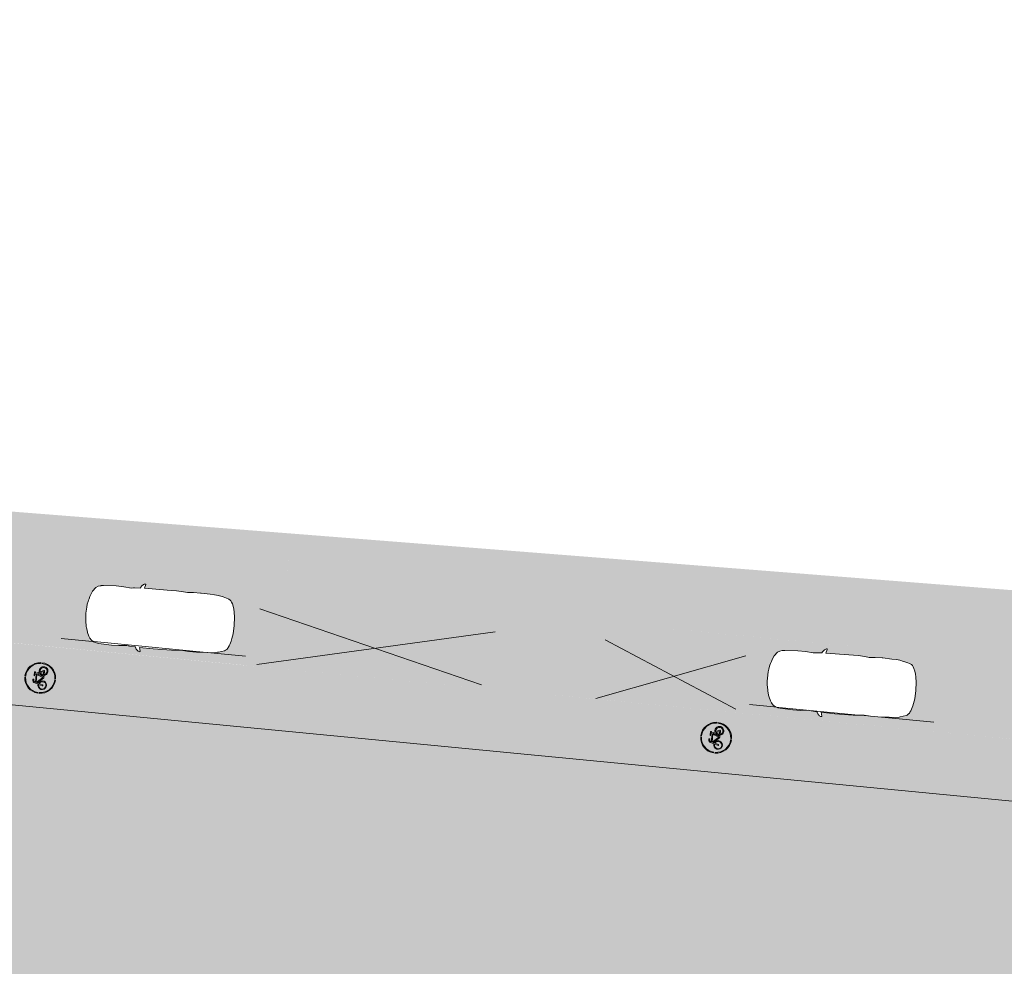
# Model space of a CAD drawing. Header units: metres. Extents: x -862 to 1262, y -354 to 644.
# Tile 24 of 256: x -549 to -517, y 422 to 453. Entities that reach past the tile are written whole.
import ezdxf

# ---------------------------------------------------------------- set-up
doc = ezdxf.new("R2010")
doc.units = ezdxf.units.M
doc.header["$LTSCALE"] = 0.5
doc.set_wipeout_variables(frame=1)
doc.layers.add('BPR_Verkehr_220520', color=7, linetype='Continuous')

# ---------------------------------------------------------------- blocks, each defined once
blk = doc.blocks.new('Fz_bmw_X5_2011_D-2')
at = {"color": 255, "linetype": 'Continuous', "lineweight": 5, "transparency": 33554687}
blk.add_wipeout([(2.186, -3.613), (2.164, -3.575), (2.126, -3.533), (2.095, -3.491), (2.069, -3.468), (2.043, -3.448), (2.016, -3.43), (1.989, -3.415), (1.962, -3.401), (1.934, -3.389), (1.918, -3.384), (1.895, -3.006), (1.888, -2.94), (1.866, -2.814), (1.92, -2.304), (1.925, -1.818), (1.882, -0.981), (1.865, -0.837), (1.859, -0.807), (1.807, -0.646), (1.72, -0.505), (1.466, -0.317), (1.229, -0.212), (1.098, -0.166), (0.947, -0.127), (0.848, -0.092), (0.776, -0.077), (0.588, -0.043), (0.395, -0.019), (0, 0), (-0.198, -0.005), (-0.395, -0.019), (-0.432, -0.023), (-0.587, -0.043), (-0.776, -0.077), (-0.848, -0.092), (-0.947, -0.127), (-1.098, -0.166), (-1.237, -0.213), (-1.466, -0.317), (-1.589, -0.386), (-1.72, -0.505), (-1.807, -0.646), (-1.864, -0.837), (-1.882, -0.981), (-1.925, -1.818), (-1.92, -2.304), (-1.866, -2.814), (-1.894, -3.006), (-1.915, -3.372), (-1.934, -3.389), (-1.989, -3.415), (-2.043, -3.448), (-2.069, -3.468), (-2.095, -3.491), (-2.119, -3.516), (-2.152, -3.561), (-2.175, -3.594), (-2.195, -3.643), (-2.197, -3.687), (-2.194, -3.704), (-2.177, -3.714), (-2.171, -3.713), (-1.927, -3.646), (-1.945, -4.544), (-1.937, -5.733), (-1.886, -6.457), (-1.915, -6.853), (-1.923, -7.351), (-1.884, -8.076), (-1.879, -8.345), (-1.812, -8.71), (-1.793, -8.789), (-1.682, -9.154), (-1.646, -9.225), (-1.585, -9.296), (-1.503, -9.358), (-1.449, -9.39), (-1.34, -9.442), (-1.242, -9.48), (-1.136, -9.514), (-1.021, -9.545), (-0.858, -9.571), (-0.542, -9.627), (0, -9.658), (0.543, -9.627), (0.859, -9.571), (0.871, -9.574), (0.876, -9.574), (0.888, -9.574), (0.894, -9.573), (0.901, -9.572), (1.022, -9.545), (1.05, -9.538), (1.242, -9.48), (1.399, -9.416), (1.503, -9.358), (1.585, -9.296), (1.646, -9.225), (1.666, -9.188), (1.682, -9.154), (1.7, -9.11), (1.738, -8.995), (1.794, -8.789), (1.813, -8.71), (1.864, -8.457), (1.879, -8.345), (1.884, -8.217), (1.894, -7.928), (1.923, -7.351), (1.924, -7.297), (1.915, -6.853), (1.886, -6.457), (1.918, -6.185), (1.938, -5.733), (1.934, -5.134), (1.925, -3.645), (2.171, -3.713), (2.196, -3.697), (2.198, -3.675), (2.197, -3.659)], dxfattribs=at)
at = {"color": 9, "linetype": 'Continuous', "lineweight": 5, "transparency": 33554687, "flags": 128}
blk.add_lwpolyline([(2.186, -3.613), (2.164, -3.575), (2.126, -3.533), (2.095, -3.491), (2.069, -3.468), (2.043, -3.448), (2.016, -3.43), (1.989, -3.415), (1.962, -3.401), (1.934, -3.389), (1.918, -3.384), (1.895, -3.006), (1.888, -2.94), (1.866, -2.814), (1.92, -2.304), (1.925, -1.818), (1.882, -0.981), (1.865, -0.837), (1.859, -0.807), (1.807, -0.646), (1.72, -0.505), (1.466, -0.317), (1.229, -0.212), (1.098, -0.166), (0.947, -0.127), (0.848, -0.092), (0.776, -0.077), (0.588, -0.043), (0.395, -0.019), (0, 0), (-0.198, -0.005), (-0.395, -0.019), (-0.432, -0.023), (-0.587, -0.043), (-0.776, -0.077), (-0.848, -0.092), (-0.947, -0.127), (-1.098, -0.166), (-1.237, -0.213), (-1.466, -0.317), (-1.589, -0.386), (-1.72, -0.505), (-1.807, -0.646), (-1.864, -0.837), (-1.882, -0.981), (-1.925, -1.818), (-1.92, -2.304), (-1.866, -2.814), (-1.894, -3.006), (-1.915, -3.372), (-1.934, -3.389), (-1.989, -3.415), (-2.043, -3.448), (-2.069, -3.468), (-2.095, -3.491), (-2.119, -3.516), (-2.152, -3.561), (-2.175, -3.594), (-2.195, -3.643), (-2.197, -3.687), (-2.194, -3.704), (-2.177, -3.714), (-2.171, -3.713), (-1.927, -3.646), (-1.945, -4.544), (-1.937, -5.733), (-1.886, -6.457), (-1.915, -6.853), (-1.923, -7.351), (-1.884, -8.076), (-1.879, -8.345), (-1.812, -8.71), (-1.793, -8.789), (-1.682, -9.154), (-1.646, -9.225), (-1.585, -9.296), (-1.503, -9.358), (-1.449, -9.39), (-1.34, -9.442), (-1.242, -9.48), (-1.136, -9.514), (-1.021, -9.545), (-0.858, -9.571), (-0.542, -9.627), (0, -9.658), (0.543, -9.627), (0.859, -9.571), (0.871, -9.574), (0.876, -9.574), (0.888, -9.574), (0.894, -9.573), (0.901, -9.572), (1.022, -9.545), (1.05, -9.538), (1.242, -9.48), (1.399, -9.416), (1.503, -9.358), (1.585, -9.296), (1.646, -9.225), (1.666, -9.188), (1.682, -9.154), (1.7, -9.11), (1.738, -8.995), (1.794, -8.789), (1.813, -8.71), (1.864, -8.457), (1.879, -8.345), (1.884, -8.217), (1.894, -7.928), (1.923, -7.351), (1.924, -7.297), (1.915, -6.853), (1.886, -6.457), (1.918, -6.185), (1.938, -5.733), (1.934, -5.134), (1.925, -3.645), (2.171, -3.713), (2.196, -3.697), (2.198, -3.675), (2.197, -3.659)], close=True, dxfattribs=at)
at = {"color": 255, "linetype": 'Continuous', "lineweight": 5, "transparency": 33554687}
blk.add_wipeout([(-0.542, -9.627), (0, -9.658), (0.543, -9.627), (0.859, -9.571), (0.871, -9.574), (0.876, -9.574), (0.888, -9.574), (0.894, -9.573), (0.901, -9.572), (1.022, -9.545), (1.05, -9.538), (1.242, -9.48), (1.399, -9.416), (1.503, -9.358), (1.585, -9.296), (1.646, -9.225), (1.666, -9.188), (1.682, -9.154), (1.7, -9.11), (1.738, -8.995), (1.794, -8.789), (1.813, -8.71), (1.864, -8.457), (1.879, -8.345), (1.884, -8.217), (1.894, -7.928), (1.923, -7.351), (1.924, -7.297), (1.915, -6.853), (1.886, -6.457), (1.918, -6.185), (1.938, -5.733), (1.934, -5.134), (1.925, -3.645), (2.171, -3.713), (2.196, -3.697), (2.198, -3.675), (2.197, -3.659), (2.186, -3.613), (2.164, -3.575), (2.126, -3.533), (2.095, -3.491), (2.069, -3.468), (2.043, -3.448), (2.016, -3.43), (1.989, -3.415), (1.962, -3.401), (1.934, -3.389), (1.918, -3.384), (1.895, -3.006), (1.888, -2.94), (1.866, -2.814), (1.92, -2.304), (1.925, -1.818), (1.882, -0.981), (1.865, -0.837), (1.859, -0.807), (1.807, -0.646), (1.72, -0.505), (1.466, -0.317), (1.229, -0.212), (1.098, -0.166), (0.947, -0.127), (0.848, -0.092), (0.776, -0.077), (0.588, -0.043), (0.395, -0.019), (0, 0), (-0.198, -0.005), (-0.395, -0.019), (-0.432, -0.023), (-0.587, -0.043), (-0.776, -0.077), (-0.848, -0.092), (-0.947, -0.127), (-1.098, -0.166), (-1.237, -0.213), (-1.466, -0.317), (-1.589, -0.386), (-1.72, -0.505), (-1.807, -0.646), (-1.864, -0.837), (-1.882, -0.981), (-1.925, -1.818), (-1.92, -2.304), (-1.866, -2.814), (-1.894, -3.006), (-1.915, -3.372), (-1.934, -3.389), (-1.989, -3.415), (-2.043, -3.448), (-2.069, -3.468), (-2.095, -3.491), (-2.119, -3.516), (-2.152, -3.561), (-2.175, -3.594), (-2.195, -3.643), (-2.197, -3.687), (-2.194, -3.704), (-2.177, -3.714), (-2.171, -3.713), (-1.927, -3.646), (-1.945, -4.544), (-1.937, -5.733), (-1.886, -6.457), (-1.915, -6.853), (-1.923, -7.351), (-1.884, -8.076), (-1.879, -8.345), (-1.812, -8.71), (-1.793, -8.789), (-1.682, -9.154), (-1.646, -9.225), (-1.585, -9.296), (-1.503, -9.358), (-1.449, -9.39), (-1.34, -9.442), (-1.242, -9.48), (-1.136, -9.514), (-1.021, -9.545), (-0.858, -9.571)], dxfattribs=at)
at = {"color": 9, "linetype": 'Continuous', "lineweight": 5, "transparency": 33554687, "flags": 128}
blk.add_lwpolyline([(-0.542, -9.627), (0, -9.658), (0.543, -9.627), (0.859, -9.571), (0.871, -9.574), (0.876, -9.574), (0.888, -9.574), (0.894, -9.573), (0.901, -9.572), (1.022, -9.545), (1.05, -9.538), (1.242, -9.48), (1.399, -9.416), (1.503, -9.358), (1.585, -9.296), (1.646, -9.225), (1.666, -9.188), (1.682, -9.154), (1.7, -9.11), (1.738, -8.995), (1.794, -8.789), (1.813, -8.71), (1.864, -8.457), (1.879, -8.345), (1.884, -8.217), (1.894, -7.928), (1.923, -7.351), (1.924, -7.297), (1.915, -6.853), (1.886, -6.457), (1.918, -6.185), (1.938, -5.733), (1.934, -5.134), (1.925, -3.645), (2.171, -3.713), (2.196, -3.697), (2.198, -3.675), (2.197, -3.659), (2.186, -3.613), (2.164, -3.575), (2.126, -3.533), (2.095, -3.491), (2.069, -3.468), (2.043, -3.448), (2.016, -3.43), (1.989, -3.415), (1.962, -3.401), (1.934, -3.389), (1.918, -3.384), (1.895, -3.006), (1.888, -2.94), (1.866, -2.814), (1.92, -2.304), (1.925, -1.818), (1.882, -0.981), (1.865, -0.837), (1.859, -0.807), (1.807, -0.646), (1.72, -0.505), (1.466, -0.317), (1.229, -0.212), (1.098, -0.166), (0.947, -0.127), (0.848, -0.092), (0.776, -0.077), (0.588, -0.043), (0.395, -0.019), (0, 0), (-0.198, -0.005), (-0.395, -0.019), (-0.432, -0.023), (-0.587, -0.043), (-0.776, -0.077), (-0.848, -0.092), (-0.947, -0.127), (-1.098, -0.166), (-1.237, -0.213), (-1.466, -0.317), (-1.589, -0.386), (-1.72, -0.505), (-1.807, -0.646), (-1.864, -0.837), (-1.882, -0.981), (-1.925, -1.818), (-1.92, -2.304), (-1.866, -2.814), (-1.894, -3.006), (-1.915, -3.372), (-1.934, -3.389), (-1.989, -3.415), (-2.043, -3.448), (-2.069, -3.468), (-2.095, -3.491), (-2.119, -3.516), (-2.152, -3.561), (-2.175, -3.594), (-2.195, -3.643), (-2.197, -3.687), (-2.194, -3.704), (-2.177, -3.714), (-2.171, -3.713), (-1.927, -3.646), (-1.945, -4.544), (-1.937, -5.733), (-1.886, -6.457), (-1.915, -6.853), (-1.923, -7.351), (-1.884, -8.076), (-1.879, -8.345), (-1.812, -8.71), (-1.793, -8.789), (-1.682, -9.154), (-1.646, -9.225), (-1.585, -9.296), (-1.503, -9.358), (-1.449, -9.39), (-1.34, -9.442), (-1.242, -9.48), (-1.136, -9.514), (-1.021, -9.545), (-0.858, -9.571), (-0.542, -9.627)], close=True, dxfattribs=at)
blk = doc.blocks.new('Piktogramm Rad-2')
at = {"color": 255, "linetype": 'Continuous', "lineweight": 9, "transparency": 33554687}
for p, q in [((-0.021, 0.5), (-0.021, 0.475)), ((0.021, 0.5), (0.021, 0.475)), ((-0.474, 0.035), (-0.499, 0.035)), ((-0.244, -0.083), (-0.211, 0.027)), ((-0.183, 0.018), (-0.217, -0.091)), ((-0.161, 0.19), (-0.202, 0.054)), ((-0.175, 0.046), (-0.163, 0.083)), ((-0.163, 0.083), (0.008, -0.106)), ((0.102, 0.116), (-0.153, 0.115)), ((-0.153, 0.115), (0.028, -0.085)), ((-0.145, 0.144), (-0.133, 0.181)), ((0.113, 0.144), (-0.145, 0.144)), ((-0.058, 0.231), (-0.106, 0.231)), ((-0.106, 0.202), (-0.058, 0.202)), ((-0.058, 0.202), (-0.058, 0.231)), ((0.028, -0.085), (0.102, 0.116)), ((0.13, 0.106), (0.058, -0.086)), ((0.063, 0.188), (0.124, 0.173)), ((0.187, 0.202), (0.064, 0.202)), ((0.124, 0.173), (0.113, 0.144)), ((0.16, 0.039), (0.13, 0.106)), ((0.144, 0.145), (0.155, 0.173)), ((0.186, 0.051), (0.144, 0.145)), ((0.155, 0.173), (0.187, 0.173)), ((0.216, -0.086), (0.171, 0.013)), ((0.187, 0.173), (0.187, 0.202)), ((0.198, 0.024), (0.251, -0.095)), ((0.499, 0.035), (0.474, 0.035)), ((-0.475, -0.008), (-0.5, -0.008)), ((0.029, -0.115), (0.09, -0.115)), ((0.058, -0.086), (0.087, -0.086)), ((0.116, -0.086), (0.216, -0.086)), ((0.238, -0.115), (0.119, -0.115)), ((0.5, -0.008), (0.475, -0.008)), ((-0.021, -0.475), (-0.021, -0.5)), ((0.021, -0.475), (0.021, -0.5))]:
    blk.add_line(p, q, dxfattribs=at)
at = {"color": 255, "linetype": 'Continuous', "lineweight": 9, "transparency": 33554687, "flags": 128}
for points in [[(-0.021, 0.5, 0.381791), (-0.499, 0.035)], [(-0.021, 0.475, 0.380102), (-0.474, 0.035)], [(0.499, 0.035, 0.381791), (0.021, 0.5)], [(0.474, 0.035, 0.380102), (0.021, 0.475)], [(-0.202, 0.054, 19.949786), (-0.175, 0.046)], [(-0.211, 0.027, 15.937117), (-0.183, 0.018)], [(-0.106, 0.231, 0.328778), (-0.161, 0.19)], [(-0.106, 0.202, 0.328778), (-0.133, 0.181)], [(0.064, 0.202, 0.888811), (0.063, 0.188)], [(0.16, 0.039, 0.270132), (0.087, -0.086)], [(0.09, -0.115, 2.622797), (0.186, 0.051)], [(0.171, 0.013, 0.263725), (0.116, -0.086)], [(0.119, -0.115, 2.47711), (0.198, 0.024)], [(-0.5, -0.008, 0.397016), (-0.021, -0.5)], [(-0.475, -0.008, 0.396116), (-0.021, -0.475)], [(-0.244, -0.083, 1), (-0.217, -0.091)], [(0.008, -0.106, 0.212418), (0.029, -0.115)], [(0.021, -0.475, 0.396116), (0.475, -0.008)], [(0.021, -0.5, 0.397016), (0.5, -0.008)], [(0.238, -0.115, 0.543375), (0.251, -0.095)]]:
    blk.add_lwpolyline(points, format="xyb", dxfattribs=at)
blk = doc.blocks.new('PIKTO_RD+-2')
at = {"color": 3, "true_color": 0x00ff00, "transparency": 33554687}
blk.add_blockref('Piktogramm Rad-2', (0, 0), dxfattribs=at)

msp = doc.modelspace()

# ---------------------------------------------------------------- hatches: boundary and pattern name
at = {"layer": 'BPR_Verkehr_220520', "linetype": 'Continuous', "lineweight": 0, "true_color": 0xe4e6e5, "transparency": 33554687}
h = msp.add_hatch(color=254, dxfattribs=at)
h.paths.add_polyline_path([(-698.924, 452.621), (-699.733, 450.901), (-683.88, 406.328), (-682.087, 406.971), (-682.201, 407.314), (-682.307, 407.632), (-682.675, 409.044), (-682.896, 410.486), (-682.968, 411.943), (-682.89, 413.4), (-682.662, 414.841), (-682.288, 416.251), (-681.77, 417.615), (-681.116, 418.919), (-680.287, 420.158), (-679.851, 420.724), (-679.313, 421.376), (-678.091, 422.797), (-676.693, 424.337), (-676.311, 424.738), (-675.634, 425.425), (-674.933, 426.088), (-674.208, 426.725), (-673.462, 427.336), (-672.694, 427.92), (-671.905, 428.476), (-671.097, 429.003), (-670.271, 429.501), (-669.647, 429.848), (-669.011, 430.172), (-668.363, 430.473), (-667.705, 430.751), (-667.038, 431.006), (-666.362, 431.236), (-665.679, 431.442), (-664.988, 431.623), (-664.554, 431.724), (-664.117, 431.815), (-663.679, 431.897), (-663.239, 431.968), (-662.797, 432.03), (-662.355, 432.082), (-661.911, 432.124), (-661.466, 432.156), (-661.38, 432.161), (-661.293, 432.165), (-661.207, 432.17), (-661.12, 432.174), (-661.033, 432.177), (-660.947, 432.18), (-660.86, 432.183), (-660.773, 432.186), (-659.304, 432.213), (-657.834, 432.219), (-656.364, 432.204), (-654.894, 432.167), (-653.426, 432.108), (-651.958, 432.027), (-650.491, 431.926), (-649.027, 431.802), (-648.632, 431.765), (-648.238, 431.727), (-647.844, 431.687), (-647.45, 431.645), (-647.056, 431.602), (-646.663, 431.557), (-646.269, 431.511), (-645.876, 431.463), (-608.262, 426.807), (-607.151, 426.671), (-606.04, 426.536), (-604.929, 426.402), (-603.818, 426.27), (-602.706, 426.139), (-601.595, 426.01), (-600.483, 425.883), (-599.371, 425.757), (-598.594, 425.67), (-597.818, 425.584), (-597.041, 425.498), (-596.265, 425.413), (-595.488, 425.329), (-594.711, 425.246), (-593.934, 425.164), (-593.157, 425.082), (-592.851, 425.05), (-592.544, 425.018), (-592.238, 424.986), (-591.931, 424.954), (-591.625, 424.923), (-591.318, 424.891), (-591.011, 424.86), (-590.705, 424.829), (-590.099, 424.767), (-589.494, 424.707), (-588.888, 424.646), (-588.282, 424.586), (-587.676, 424.527), (-587.07, 424.468), (-586.465, 424.409), (-585.859, 424.351), (-585.782, 424.344), (-585.706, 424.336), (-585.63, 424.329), (-585.554, 424.322), (-585.478, 424.315), (-585.401, 424.307), (-585.325, 424.3), (-585.249, 424.293), (-561.438, 422.035), (-560.938, 421.988), (-559.51, 421.853), (-559.249, 421.828), (-558.987, 421.803), (-558.725, 421.779), (-558.463, 421.755), (-558.201, 421.73), (-557.939, 421.707), (-557.676, 421.683), (-557.414, 421.659), (-556.294, 421.487), (-555.204, 421.176), (-554.161, 420.73), (-553.183, 420.156), (-552.285, 419.464), (-551.481, 418.664), (-550.784, 417.77), (-550.205, 416.795), (-550.013, 416.397), (-549.842, 415.99), (-549.69, 415.575), (-549.559, 415.154), (-549.449, 414.726), (-549.36, 414.293), (-549.292, 413.857), (-549.246, 413.417), (-549.243, 413.38), (-549.24, 413.343), (-549.238, 413.306), (-549.235, 413.269), (-549.233, 413.232), (-549.231, 413.195), (-549.229, 413.158), (-549.227, 413.121), (-549.226, 413.1), (-549.225, 413.078), (-549.224, 413.056), (-549.223, 413.035), (-549.222, 413.013), (-549.222, 412.991), (-549.221, 412.97), (-549.22, 412.948), (-549.606, 407.232), (-544.169, 406.821), (-543.933, 409.949), (-543.853, 411), (-543.53, 412.875), (-542.857, 414.656), (-541.859, 416.276), (-540.572, 417.678), (-539.042, 418.811), (-537.326, 419.634), (-535.485, 420.117), (-533.586, 420.242), (-533.361, 420.235), (-533.136, 420.229), (-532.911, 420.222), (-532.685, 420.216), (-532.46, 420.21), (-532.235, 420.204), (-532.01, 420.198), (-531.785, 420.192), (-531.732, 420.191), (-531.679, 420.189), (-531.626, 420.186), (-531.573, 420.183), (-531.52, 420.18), (-531.467, 420.176), (-531.414, 420.172), (-531.361, 420.167), (-471.89, 414.447), (-471.817, 414.434), (-471.746, 414.411), (-471.68, 414.378), (-471.62, 414.335), (-471.566, 414.284), (-471.521, 414.225), (-471.485, 414.161), (-471.458, 414.092), (-470.95, 412.347), (-467.074, 411.974), (-456.585, 410.965), (-455.448, 410.773), (-454.351, 410.418), (-453.316, 409.91), (-452.365, 409.259), (-451.518, 408.477), (-450.791, 407.582), (-450.201, 406.592), (-449.759, 405.527), (-449.747, 405.488), (-449.734, 405.45), (-449.722, 405.412), (-449.71, 405.373), (-449.698, 405.335), (-449.686, 405.296), (-449.675, 405.257), (-449.664, 405.219), (-449.648, 405.165), (-449.634, 405.111), (-449.619, 405.058), (-449.605, 405.004), (-449.591, 404.95), (-449.578, 404.896), (-449.565, 404.842), (-449.552, 404.788), (-448.392, 399.721), (-441.922, 399.5), (-441.911, 399.603), (-441.9, 399.705), (-441.888, 399.807), (-441.874, 399.908), (-441.86, 400.01), (-441.844, 400.112), (-441.828, 400.213), (-441.81, 400.314), (-441.803, 400.351), (-441.797, 400.388), (-441.79, 400.425), (-441.782, 400.462), (-441.775, 400.5), (-441.768, 400.537), (-441.76, 400.574), (-441.752, 400.611), (-441.611, 401.194), (-441.435, 401.768), (-441.225, 402.33), (-440.982, 402.879), (-440.706, 403.412), (-440.399, 403.928), (-440.061, 404.424), (-439.694, 404.899), (-439.67, 404.928), (-439.646, 404.957), (-439.622, 404.986), (-439.598, 405.014), (-439.574, 405.043), (-439.549, 405.071), (-439.525, 405.1), (-439.5, 405.128), (-438.917, 405.741), (-438.285, 406.303), (-437.608, 406.809), (-436.89, 407.256), (-436.137, 407.641), (-435.354, 407.96), (-434.547, 408.213), (-433.721, 408.396), (-433.684, 408.403), (-433.647, 408.409), (-433.61, 408.416), (-433.573, 408.422), (-433.535, 408.428), (-433.498, 408.434), (-433.461, 408.439), (-433.424, 408.445), (-433.214, 408.473), (-433.004, 408.498), (-432.793, 408.517), (-432.582, 408.533), (-432.37, 408.543), (-432.159, 408.55), (-431.947, 408.552), (-431.735, 408.549), (-431.66, 408.547), (-431.584, 408.544), (-431.509, 408.541), (-431.433, 408.537), (-431.358, 408.533), (-431.283, 408.528), (-431.207, 408.523), (-431.132, 408.517), (-431.115, 408.515), (-431.098, 408.514), (-431.082, 408.512), (-431.065, 408.511), (-431.048, 408.509), (-431.032, 408.508), (-431.015, 408.506), (-430.998, 408.505), (-429.811, 408.391), (-429.181, 408.333), (-428.55, 408.276), (-427.92, 408.221), (-427.289, 408.167), (-426.658, 408.114), (-426.028, 408.062), (-425.397, 408.012), (-424.766, 407.963), (-424.167, 407.567), (-422.344, 407.437), (-420.521, 407.318), (-418.697, 407.21), (-416.873, 407.113), (-415.048, 407.027), (-413.222, 406.953), (-411.396, 406.889), (-409.57, 406.836), (-408.759, 406.811), (-407.948, 406.78), (-407.137, 406.742), (-406.326, 406.696), (-405.516, 406.644), (-404.707, 406.584), (-403.898, 406.518), (-403.09, 406.445), (-337.083, 400.178), (-336.698, 400.154), (-336.312, 400.155), (-335.927, 400.18), (-335.545, 400.23), (-335.166, 400.305), (-334.793, 400.404), (-334.428, 400.527), (-334.07, 400.672), (-333.832, 400.773), (-333.589, 400.863), (-333.342, 400.942), (-333.093, 401.011), (-332.84, 401.069), (-332.586, 401.116), (-332.329, 401.152), (-332.072, 401.177), (-331.945, 401.185), (-331.818, 401.19), (-331.691, 401.193), (-331.564, 401.193), (-331.437, 401.191), (-331.311, 401.185), (-331.184, 401.177), (-331.057, 401.167), (-316.615, 399.796), (-316.105, 399.734), (-315.599, 399.646), (-315.098, 399.533), (-314.604, 399.393), (-314.117, 399.229), (-313.64, 399.04), (-313.173, 398.827), (-312.717, 398.589), (-312.444, 398.428), (-312.179, 398.253), (-311.924, 398.064), (-311.679, 397.862), (-311.445, 397.647), (-311.223, 397.42), (-311.014, 397.181), (-310.817, 396.932), (-303.48, 401.885), (-303.693, 402.23), (-303.88, 402.59), (-304.04, 402.963), (-304.172, 403.346), (-304.275, 403.738), (-304.349, 404.136), (-304.394, 404.539), (-304.409, 404.945), (-304.388, 405.425), (-304.325, 405.902), (-304.221, 406.371), (-304.076, 406.829), (-303.892, 407.273), (-303.669, 407.7), (-303.41, 408.105), (-303.117, 408.486), (-308.466, 415.175), (-308.501, 415.143), (-308.535, 415.11), (-308.569, 415.077), (-308.604, 415.045), (-308.638, 415.012), (-308.672, 414.979), (-308.706, 414.946), (-308.74, 414.912), (-309.561, 414.157), (-310.433, 413.46), (-311.352, 412.827), (-312.312, 412.258), (-313.31, 411.758), (-314.34, 411.329), (-315.398, 410.973), (-316.478, 410.691), (-316.516, 410.682), (-316.555, 410.674), (-316.593, 410.666), (-316.632, 410.657), (-316.67, 410.649), (-316.709, 410.641), (-316.747, 410.633), (-316.786, 410.625), (-317.06, 410.572), (-317.335, 410.523), (-317.611, 410.48), (-317.888, 410.441), (-318.165, 410.407), (-318.443, 410.378), (-318.722, 410.353), (-319, 410.334), (-319.041, 410.331), (-319.082, 410.329), (-319.123, 410.326), (-319.163, 410.324), (-319.204, 410.322), (-319.245, 410.319), (-319.286, 410.317), (-319.326, 410.314), (-319.402, 410.31), (-319.478, 410.305), (-319.554, 410.301), (-319.629, 410.296), (-319.705, 410.292), (-319.781, 410.287), (-319.857, 410.283), (-319.932, 410.278), (-320.046, 410.271), (-320.16, 410.265), (-320.273, 410.258), (-320.387, 410.252), (-320.501, 410.245), (-320.614, 410.239), (-320.728, 410.232), (-320.841, 410.226), (-320.887, 410.223), (-320.932, 410.221), (-320.977, 410.218), (-321.022, 410.216), (-321.067, 410.213), (-321.112, 410.211), (-321.157, 410.208), (-321.202, 410.206), (-321.258, 410.203), (-321.314, 410.202), (-321.37, 410.201), (-321.427, 410.202), (-321.483, 410.203), (-321.539, 410.206), (-321.595, 410.21), (-321.651, 410.215), (-331.791, 411.177), (-334.28, 411.413), (-335.672, 411.546), (-341.325, 412.082), (-352.458, 413.139), (-354.947, 413.376), (-366.455, 414.468), (-368.944, 414.705), (-386.903, 416.41), (-389.392, 416.646), (-401.179, 417.765), (-403.668, 418.001), (-419.912, 419.544), (-420.084, 419.56), (-420.255, 419.576), (-420.427, 419.593), (-420.599, 419.61), (-420.771, 419.627), (-420.942, 419.644), (-421.114, 419.661), (-421.286, 419.678), (-421.534, 419.703), (-421.783, 419.728), (-422.032, 419.754), (-422.28, 419.78), (-422.529, 419.806), (-422.778, 419.832), (-423.026, 419.859), (-423.275, 419.886), (-423.275, 419.882), (-423.336, 419.894), (-423.398, 419.906), (-423.459, 419.917), (-423.52, 419.928), (-423.582, 419.94), (-423.643, 419.951), (-423.704, 419.963), (-423.766, 419.974), (-423.772, 419.941), (-425.17, 420.198), (-426.572, 420.435), (-427.977, 420.654), (-429.385, 420.852), (-430.796, 421.031), (-432.209, 421.191), (-433.624, 421.331), (-435.041, 421.451), (-440.168, 421.944), (-441.146, 422.1), (-442.098, 422.375), (-443.009, 422.766), (-443.864, 423.267), (-444.651, 423.87), (-445.357, 424.565), (-445.971, 425.342), (-446.485, 426.189), (-446.672, 426.54), (-446.84, 426.899), (-446.99, 427.265), (-447.123, 427.639), (-447.236, 428.019), (-447.331, 428.404), (-447.406, 428.793), (-447.462, 429.186), (-448.145, 435.012), (-448.391, 436.882), (-453.599, 437.631), (-453.577, 437.552), (-453.555, 437.473), (-453.535, 437.395), (-453.514, 437.316), (-453.495, 437.237), (-453.476, 437.157), (-453.457, 437.078), (-453.44, 436.998), (-453.213, 435.118), (-453.346, 433.228), (-453.832, 431.397), (-454.655, 429.691), (-455.784, 428.171), (-457.18, 426.891), (-458.793, 425.897), (-460.564, 425.225), (-460.988, 425.093), (-461.415, 424.973), (-461.846, 424.865), (-462.279, 424.769), (-462.715, 424.686), (-463.153, 424.615), (-463.593, 424.556), (-464.034, 424.51), (-464.281, 424.484), (-464.527, 424.462), (-464.774, 424.446), (-465.021, 424.436), (-465.269, 424.43), (-465.516, 424.429), (-465.764, 424.434), (-466.011, 424.443), (-466.082, 424.447), (-466.152, 424.451), (-466.223, 424.455), (-466.293, 424.46), (-466.364, 424.465), (-466.434, 424.471), (-466.505, 424.477), (-466.575, 424.484), (-593.85, 436.726), (-594.096, 436.759), (-594.338, 436.813), (-594.574, 436.887), (-594.804, 436.98), (-595.025, 437.092), (-595.236, 437.222), (-595.436, 437.368), (-595.623, 437.531), (-596.088, 438.003), (-596.517, 438.509), (-596.907, 439.045), (-597.257, 439.608), (-597.564, 440.195), (-597.828, 440.803), (-598.046, 441.429), (-598.217, 442.07), (-598.226, 442.108), (-598.234, 442.147), (-598.243, 442.185), (-598.251, 442.224), (-598.259, 442.263), (-598.267, 442.302), (-598.275, 442.34), (-598.282, 442.379), (-598.311, 442.541), (-598.338, 442.703), (-598.361, 442.865), (-598.382, 443.028), (-598.4, 443.191), (-598.414, 443.354), (-598.426, 443.518), (-598.434, 443.681), (-598.447, 444.024), (-598.456, 444.367), (-598.46, 444.709), (-598.459, 445.052), (-598.455, 445.395), (-598.446, 445.738), (-598.432, 446.08), (-598.415, 446.422), (-598.412, 446.46), (-598.41, 446.497), (-598.408, 446.535), (-598.406, 446.572), (-598.403, 446.61), (-598.401, 446.647), (-598.398, 446.685), (-598.396, 446.722), (-598.393, 446.757), (-598.391, 446.792), (-598.388, 446.827), (-598.386, 446.861), (-598.383, 446.896), (-598.38, 446.931), (-598.378, 446.966), (-598.375, 447.001), (-597.98, 451.961), (-603.946, 452.361), (-604.239, 448.981), (-604.374, 447.425), (-604.44, 446.67), (-604.487, 446.225), (-604.55, 445.782), (-604.63, 445.341), (-604.727, 444.904), (-604.839, 444.471), (-604.968, 444.042), (-605.113, 443.619), (-605.273, 443.201), (-605.288, 443.164), (-605.302, 443.128), (-605.317, 443.092), (-605.332, 443.056), (-605.348, 443.02), (-605.363, 442.984), (-605.378, 442.949), (-605.394, 442.913), (-605.446, 442.794), (-605.5, 442.676), (-605.555, 442.559), (-605.611, 442.442), (-605.669, 442.325), (-605.728, 442.21), (-605.788, 442.095), (-605.849, 441.98), (-605.888, 441.909), (-605.927, 441.839), (-605.967, 441.768), (-606.007, 441.698), (-606.048, 441.628), (-606.089, 441.558), (-606.131, 441.489), (-606.173, 441.42), (-606.673, 440.725), (-607.266, 440.107), (-607.941, 439.581), (-608.684, 439.156), (-609.48, 438.841), (-610.313, 438.642), (-611.166, 438.564), (-612.021, 438.608), (-619.751, 439.565), (-620.346, 439.639), (-620.561, 437.902), (-622.549, 438.148), (-623.262, 438.236), (-623.623, 438.284), (-623.983, 438.339), (-624.342, 438.4), (-624.699, 438.468), (-625.056, 438.542), (-625.411, 438.622), (-625.764, 438.709), (-626.116, 438.803), (-626.327, 438.861), (-626.538, 438.92), (-626.749, 438.978), (-626.96, 439.037), (-627.17, 439.097), (-627.381, 439.156), (-627.592, 439.216), (-627.802, 439.276), (-630.49, 440.022), (-633.19, 440.725), (-635.9, 441.386), (-638.62, 442.005), (-641.349, 442.581), (-644.087, 443.115), (-646.834, 443.606), (-649.587, 444.053), (-651.624, 444.366), (-653.662, 444.675), (-655.701, 444.979), (-657.74, 445.28), (-659.78, 445.576), (-661.821, 445.868), (-663.862, 446.155), (-665.904, 446.439), (-668.431, 446.771), (-670.962, 447.071), (-673.497, 447.338), (-676.035, 447.574), (-678.575, 447.776), (-681.118, 447.947), (-683.664, 448.085), (-686.21, 448.19), (-686.674, 448.207), (-686.674, 448.207), (-687.566, 448.253), (-688.456, 448.331), (-689.343, 448.438), (-690.226, 448.577), (-691.103, 448.745), (-691.974, 448.943), (-692.838, 449.172), (-693.693, 449.43), (-694.422, 449.687), (-695.134, 449.988), (-695.828, 450.33), (-696.499, 450.713), (-697.147, 451.135), (-697.769, 451.595), (-698.362, 452.091)])
h.paths.add_polyline_path([(-314.453, 406.888), (-314.246, 406.879), (-314.045, 406.829), (-313.859, 406.738), (-313.695, 406.61), (-313.561, 406.451), (-313.463, 406.268), (-313.405, 406.069), (-313.389, 405.862), (-313.431, 404.332), (-313.458, 404.129), (-313.525, 403.936), (-313.63, 403.761), (-313.768, 403.611), (-313.934, 403.492), (-314.121, 403.409), (-314.321, 403.366), (-314.525, 403.364), (-327.206, 404.568), (-327.343, 404.594), (-327.473, 404.645), (-327.591, 404.719), (-327.694, 404.814), (-327.777, 404.926), (-327.838, 405.052), (-327.874, 405.187), (-327.885, 405.326), (-327.87, 405.465), (-327.83, 405.598), (-327.765, 405.722), (-327.679, 405.832), (-327.573, 405.923), (-327.453, 405.994), (-327.322, 406.041), (-327.184, 406.063)])
h.paths.add_polyline_path([(-435.598, 416.194), (-435.268, 416.189), (-434.939, 416.167), (-433.249, 416.004), (-432.271, 415.905), (-431.295, 415.797), (-430.319, 415.679), (-429.345, 415.551), (-428.372, 415.414), (-427.4, 415.267), (-426.43, 415.111), (-425.461, 414.945), (-425.162, 414.892), (-424.997, 414.862), (-424.832, 414.829), (-424.667, 414.794), (-424.503, 414.757), (-424.339, 414.717), (-424.176, 414.675), (-424.013, 414.631), (-423.851, 414.584), (-423.723, 414.533), (-423.606, 414.46), (-423.505, 414.366), (-423.423, 414.255), (-423.362, 414.131), (-423.325, 413.997), (-423.314, 413.86), (-423.327, 413.722), (-423.366, 413.59), (-423.428, 413.467), (-423.512, 413.357), (-423.615, 413.264), (-423.732, 413.192), (-423.861, 413.143), (-423.997, 413.118), (-424.135, 413.118), (-437.356, 414.39), (-437.48, 414.413), (-437.599, 414.456), (-437.709, 414.519), (-437.807, 414.599), (-437.89, 414.694), (-437.956, 414.802), (-438.002, 414.92), (-438.028, 415.044), (-438.033, 415.17), (-438.017, 415.296), (-437.98, 415.417), (-437.923, 415.529), (-437.848, 415.631), (-437.757, 415.719), (-437.652, 415.79), (-437.537, 415.843), (-437.224, 415.945), (-436.905, 416.031), (-436.582, 416.098), (-436.256, 416.148), (-435.927, 416.18)])
h.paths.add_polyline_path([(-556.929, 427.9), (-459.877, 418.565), (-459.746, 418.541), (-459.622, 418.494), (-459.508, 418.425), (-459.407, 418.338), (-459.324, 418.234), (-459.261, 418.117), (-459.219, 417.991), (-459.2, 417.859), (-459.204, 417.726), (-459.233, 417.596), (-459.283, 417.473), (-459.355, 417.361), (-459.445, 417.263), (-459.551, 417.183), (-459.67, 417.123), (-459.797, 417.084), (-460.238, 417.002), (-460.682, 416.936), (-461.129, 416.887), (-461.576, 416.854), (-462.025, 416.839), (-462.474, 416.84), (-462.922, 416.858), (-463.37, 416.892), (-557.117, 425.909), (-557.31, 425.947), (-557.491, 426.021), (-557.655, 426.129), (-557.794, 426.267), (-557.903, 426.43), (-557.979, 426.611), (-558.018, 426.803), (-558.019, 426.999), (-557.981, 427.191), (-557.907, 427.373), (-557.798, 427.536), (-557.66, 427.675), (-557.498, 427.785), (-557.317, 427.86), (-557.125, 427.899)])
h.paths.add_polyline_path([(-690.831, 434.818), (-689.218, 434.782), (-687.605, 434.736), (-685.992, 434.681), (-684.38, 434.616), (-682.768, 434.541), (-681.156, 434.456), (-679.545, 434.362), (-677.935, 434.258), (-677.53, 434.173), (-677.163, 433.981), (-676.863, 433.695), (-676.652, 433.339), (-676.547, 432.939), (-676.555, 432.525), (-676.676, 432.129), (-676.901, 431.781), (-686.606, 420.539), (-686.751, 420.409), (-686.924, 420.321), (-687.115, 420.281), (-687.309, 420.291), (-687.494, 420.351), (-687.657, 420.456), (-687.789, 420.599), (-687.878, 420.772), (-692.269, 432.805), (-692.351, 433.158), (-692.346, 433.521), (-692.254, 433.872), (-692.081, 434.19), (-691.836, 434.458), (-691.533, 434.659), (-691.192, 434.782)])
at = {"layer": 'BPR_Verkehr_220520', "linetype": 'Continuous', "lineweight": 0, "true_color": 0xece5cf, "transparency": 33554687}
h = msp.add_hatch(color=254, dxfattribs=at)
edge = h.paths.add_edge_path()
edge.add_line((-588.403, 439.772), (-593.906, 442.53))
edge.add_line((-593.906, 442.53), (-595.818, 448.352))
edge.add_line((-595.818, 448.352), (-595.587, 451.801))
edge.add_line((-595.587, 451.801), (-597.98, 451.961))
edge.add_line((-597.98, 451.961), (-598.375, 447.001))
edge.add_line((-598.375, 447.001), (-598.375, 447.001))
edge.add_arc((-571.46, 444.858), 27, 175.4474, 182.4968)
edge.add_line((-598.434, 443.681), (-598.434, 443.681))
edge.add_line((-598.434, 443.681), (-598.434, 443.681))
edge.add_arc((-589.443, 444.073), 9, 182.4968, 226.6319)
edge.add_line((-595.623, 437.531), (-595.623, 437.531))
edge.add_arc((-593.563, 439.712), 3, 226.6319, 264.5061)
edge.add_line((-593.85, 436.726), (-593.85, 436.726))
edge.add_line((-593.85, 436.726), (-590.918, 436.444))
edge.add_line((-590.918, 436.444), (-590.696, 438.751))
edge.add_line((-590.696, 438.751), (-588.243, 438.496))
edge.add_line((-588.243, 438.496), (-578.195, 437.731))
edge.add_line((-578.195, 437.731), (-575.209, 437.444))
edge.add_line((-575.209, 437.444), (-568.796, 436.827))
edge.add_line((-568.796, 436.827), (-565.813, 436.54))
edge.add_line((-565.813, 436.54), (-559.178, 435.969))
edge.add_line((-559.178, 435.969), (-559.177, 435.968))
edge.add_line((-559.177, 435.968), (-556.185, 435.733))
edge.add_line((-556.185, 435.733), (-550.045, 435.024))
edge.add_line((-550.045, 435.024), (-539.999, 434.057))
edge.add_line((-539.999, 434.057), (-539.816, 435.951))
edge.add_line((-539.816, 435.951), (-539.816, 435.95))
edge.add_line((-539.816, 435.95), (-588.403, 439.772))
at = {"layer": 'BPR_Verkehr_220520', "linetype": 'Continuous', "lineweight": 0, "true_color": 0xb8d2a6, "transparency": 33554687}
h = msp.add_hatch(color=9, dxfattribs=at)
edge = h.paths.add_edge_path()
edge.add_line((-550.045, 435.024), (-550.234, 433.039))
edge.add_line((-550.234, 433.039), (-550.234, 433.039))
edge.add_arc((-549.736, 432.991), 0.5, 174.5838, 264.3728)
edge.add_line((-549.785, 432.494), (-549.785, 432.494))
edge.add_line((-549.785, 432.494), (-547.794, 432.298))
edge.add_arc((-547.745, 432.795), 0.5, 264.3728, 354.5838)
edge.add_line((-547.248, 432.748), (-547.059, 434.737))
edge.add_line((-547.059, 434.737), (-550.045, 435.024))
at = {"layer": 'BPR_Verkehr_220520', "linetype": 'Continuous', "lineweight": 0, "true_color": 0xece5cf, "transparency": 33554687}
msp.add_hatch(color=254, dxfattribs=at).paths.add_polyline_path([(-525.851, 434.852), (-526.057, 432.717), (-515.366, 431.688), (-515.142, 434.012), (-515.143, 434.01)])
at = {"layer": 'BPR_Verkehr_220520', "linetype": 'Continuous', "lineweight": 0, "true_color": 0xd0ced1, "transparency": 33554687}
h = msp.add_hatch(color=254, dxfattribs=at)
edge = h.paths.add_edge_path()
edge.add_line((-541.322, 431.677), (-541.086, 434.162))
edge.add_line((-541.086, 434.162), (-547.059, 434.737))
edge.add_line((-547.059, 434.737), (-547.248, 432.748))
edge.add_arc((-547.745, 432.795), 0.5, 269.8932, 354.5838, ccw=False)
edge.add_line((-547.746, 432.295), (-541.322, 431.677))
h = msp.add_hatch(color=254, dxfattribs=at)
edge = h.paths.add_edge_path()
edge.add_line((-541.086, 434.162), (-541.323, 431.673))
edge.add_line((-541.323, 431.673), (-541.323, 431.674))
edge.add_line((-541.323, 431.674), (-531.657, 430.744))
edge.add_line((-531.657, 430.744), (-532.568, 430.835))
edge.add_arc((-532.513, 431.337), 0.505, 174.8266, 263.765, ccw=False)
edge.add_line((-533.016, 431.382), (-532.828, 433.368))
edge.add_line((-532.828, 433.368), (-532.828, 433.368))
edge.add_line((-532.828, 433.368), (-541.086, 434.162))
at = {"layer": 'BPR_Verkehr_220520', "linetype": 'Continuous', "lineweight": 0, "true_color": 0xb8d2a6, "transparency": 33554687}
h = msp.add_hatch(color=9, dxfattribs=at)
edge = h.paths.add_edge_path()
edge.add_line((-532.828, 433.368), (-533.016, 431.382))
edge.add_arc((-532.513, 431.337), 0.505, 174.8266, 263.765)
edge.add_line((-532.568, 430.835), (-531.657, 430.744))
edge.add_line((-531.657, 430.744), (-530.527, 430.636))
edge.add_arc((-530.533, 431.141), 0.505, 270.6793, 354.3419)
edge.add_line((-530.03, 431.091), (-529.842, 433.081))
edge.add_line((-529.842, 433.081), (-529.842, 433.081))
edge.add_line((-529.842, 433.081), (-532.828, 433.368))
edge.add_line((-532.828, 433.368), (-532.828, 433.368))
at = {"layer": 'BPR_Verkehr_220520', "linetype": 'Continuous', "lineweight": 0, "true_color": 0xd0ced1, "transparency": 33554687}
h = msp.add_hatch(color=254, dxfattribs=at)
edge = h.paths.add_edge_path()
edge.add_line((-524.978, 430.101), (-524.742, 432.59))
edge.add_line((-524.742, 432.59), (-529.842, 433.081))
edge.add_line((-529.842, 433.081), (-529.842, 433.081))
edge.add_line((-529.842, 433.081), (-530.03, 431.091))
edge.add_arc((-530.533, 431.141), 0.505, 270.6793, 354.3419, ccw=False)
edge.add_line((-530.527, 430.636), (-524.978, 430.102))
edge.add_line((-524.978, 430.102), (-524.978, 430.101))
h = msp.add_hatch(color=254, dxfattribs=at)
edge = h.paths.add_edge_path()
edge.add_line((-524.742, 432.59), (-524.978, 430.101))
edge.add_line((-524.978, 430.101), (-524.978, 430.102))
edge.add_line((-524.978, 430.102), (-517.598, 429.392))
edge.add_line((-517.598, 429.392), (-518.51, 429.482))
edge.add_arc((-518.455, 429.985), 0.505, 174.8266, 263.765, ccw=False)
edge.add_line((-518.958, 430.03), (-518.77, 432.016))
edge.add_line((-518.77, 432.016), (-518.77, 432.016))
edge.add_line((-518.77, 432.016), (-524.742, 432.59))
at = {"layer": 'BPR_Verkehr_220520', "linetype": 'Continuous', "lineweight": 0, "true_color": 0xb8d2a6, "transparency": 33554687}
h = msp.add_hatch(color=9, dxfattribs=at)
edge = h.paths.add_edge_path()
edge.add_line((-518.77, 432.016), (-518.958, 430.03))
edge.add_arc((-518.455, 429.985), 0.505, 174.8266, 263.765)
edge.add_line((-518.51, 429.482), (-517.598, 429.392))
edge.add_line((-517.598, 429.392), (-516.469, 429.284))
edge.add_line((-516.469, 429.284), (-516.469, 429.284))
edge.add_arc((-516.475, 429.789), 0.505, 270.6793, 354.3419)
edge.add_line((-515.972, 429.739), (-515.972, 429.739))
edge.add_line((-515.972, 429.739), (-515.783, 431.728))
edge.add_line((-515.783, 431.728), (-515.783, 431.728))
edge.add_line((-515.783, 431.728), (-518.77, 432.016))
edge.add_line((-518.77, 432.016), (-518.77, 432.016))

# ---------------------------------------------------------------- linework, layer by layer
at = {"layer": 'BPR_Verkehr_220520', "color": 255, "linetype": 'Continuous', "lineweight": 9, "transparency": 33554687}
for p, q in [((-540.83, 433.502, 60), (-533.639, 431.043, 60)), ((-540.93, 431.702, 60), (-533.202, 432.759, 60)), ((-529.63, 432.502, 60), (-525.39, 430.251, 60)), ((-529.93, 430.602, 60), (-525.073, 431.984, 60))]:
    msp.add_line(p, q, dxfattribs=at)
at = {"layer": 'BPR_Verkehr_220520', "color": 254, "linetype": 'Continuous', "true_color": 0xece5cf, "transparency": 33554687}
for points in [[(-526.057, 432.717, 60), (-525.851, 434.852, 60), (-539.999, 434.057, 60), (-539.816, 435.95, 60)], [(-556.428, 427.852, 60), (-556.62, 425.861, 60), (-475.175, 420.037, 60), (-475.367, 418.046, 60)]]:
    msp.add_solid(points, dxfattribs=at)

# ---------------------------------------------------------------- block references
at = {"layer": 'BPR_Verkehr_220520', "color": 255, "transparency": 33554687, "rotation": 84.78073547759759}
for p in [(-547.949, 431.262, 60), (-526.034, 429.324, 60)]:
    msp.add_blockref('PIKTO_RD+-2', p, dxfattribs=at)

# ---------------------------------------------------------------- next in the draw order: block references
at = {"layer": 'BPR_Verkehr_220520', "color": 28, "true_color": 0x370b0b, "transparency": 33554687, "rotation": 85.2337187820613}
for p, xscale, yscale, zscale in [((-546.469, 433.364, 60), 0.4999999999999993, 0.4999999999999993, 0.4999999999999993), ((-524.369, 431.261, 60), 0.4999999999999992, 0.4999999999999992, 0.4999999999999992)]:
    msp.add_blockref('Fz_bmw_X5_2011_D-2', p, dxfattribs=dict(at, xscale=xscale, yscale=yscale, zscale=zscale))

# ---------------------------------------------------------------- next in the draw order: linework, layer by layer
at = {"layer": 'BPR_Verkehr_220520', "color": 255, "linetype": 'Continuous', "lineweight": 9, "transparency": 33554687}
for p, q in [((-465.737, 422.394, 60), (-591.327, 434.474, 60)), ((-547.267, 432.546, 60), (-541.294, 431.972, 60)), ((-524.95, 430.4, 60), (-518.977, 429.825, 60))]:
    msp.add_line(p, q, dxfattribs=at)

doc.saveas('drawing.dxf')
